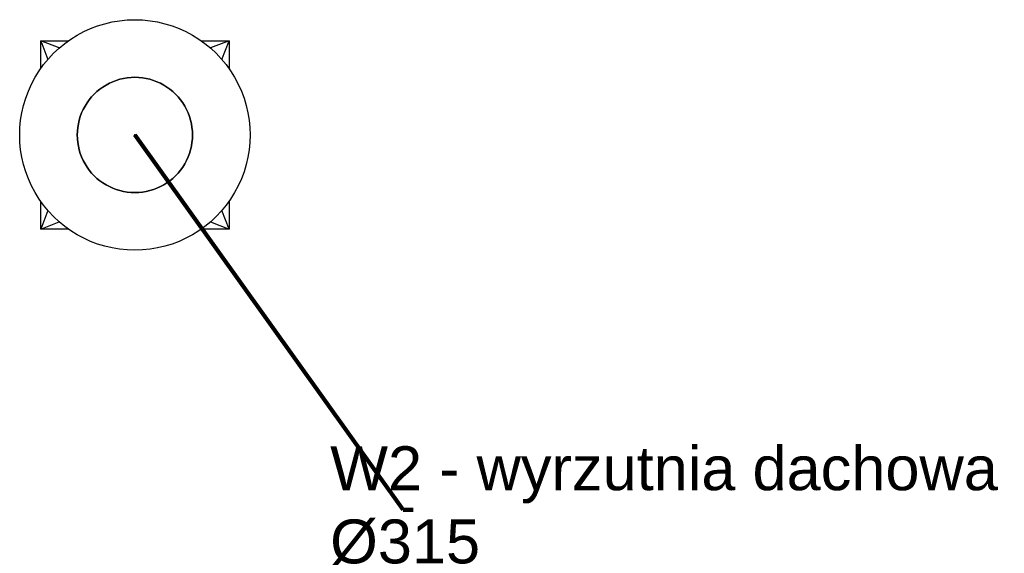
# Model space of a CAD drawing. Header units: millimetres. Extents: x 295542 to 440356, y 17772 to 133669.
# Tile 66 of 73: x 313060 to 315753, y 95345 to 96803. Entities that reach past the tile are written whole.
import ezdxf

# ---------------------------------------------------------------- set-up
doc = ezdxf.new("R2010")
doc.units = ezdxf.units.MM
doc.linetypes.add('Ciągłe', pattern=[0])
doc.layers.add('0_opis_wentylacja', color=110, linetype='Ciągłe')
doc.layers.add('FLUID-W2', color=7, linetype='Continuous')
doc.styles.get("Standard").update_dxf_attribs({"font": 'arial.ttf'})
doc.dimstyles.new('CADKON cm', dxfattribs={"dimscale": 10, "dimtxt": 2.5, "dimasz": 2.5, "dimexe": 1.8, "dimexo": 5, "dimgap": 0.6, "dimtad": 1, "dimrnd": 0.1, "dimtxsty": 'Standard', "dimblk1": 'OBLIQUE', "dimblk2": 'OBLIQUE', "dimsah": 1, "dimcen": 2.5, "dimadec": 1, "dimazin": 2, "dimtfac": 1, "dimtix": 1, "dimtmove": 2, "dimatfit": 3, "dimldrblk": 'OPEN30', "dimfxl": 5, "dimfxlon": 1, "dimtfill": 1, "dimtolj": 1, "dimarcsym": 0})

# ---------------------------------------------------------------- blocks, each defined once
blk = doc.blocks.new('_OBLIQUE')
at = {"color": 0, "linetype": 'ByBlock'}
blk.add_line((-0.5, -0.5), (0.5, 0.5), dxfattribs=at)
blk = doc.blocks.new('*U226')
at = {"color": 1, "linetype": 'Continuous', "lineweight": -3}
for p, q in [((0, 257.5, 257.5), (0, 206.6, 237.7)), ((0, 237.7, 206.6), (0, 257.5, 257.5)), ((0, 257.5, -257.5), (0, 237.7, -206.6)), ((0, 206.6, -237.7), (0, 257.5, -257.5)), ((0, -257.5, -257.5), (0, -206.6, -237.7)), ((0, -206.6, 237.7), (0, -257.5, 257.5)), ((0, -237.7, -206.6), (0, -257.5, -257.5)), ((0, -257.5, 257.5), (0, -237.7, 206.6))]:
    blk.add_line(p, q, dxfattribs=at)
at = {"color": 0, "linetype": 'ByBlock', "lineweight": -2}
for p, q in [((0, 257.5, 257.5), (0, 257.5, 181.4)), ((0, 257.5, -181.4), (0, 257.5, -257.5)), ((0, 257.5, -257.5), (0, 181.4, -257.5)), ((0, 181.4, 257.5), (0, 257.5, 257.5)), ((0, -181.4, -257.5), (0, -257.5, -257.5)), ((0, -257.5, 257.5), (0, -181.4, 257.5)), ((0, -257.5, -257.5), (0, -257.5, -181.4)), ((0, -257.5, 181.4), (0, -257.5, 257.5))]:
    blk.add_line(p, q, dxfattribs=at)
at = {"color": 10, "linetype": 'Continuous', "lineweight": -3, "extrusion": (1, 8.83124e-32, 9.95799e-17)}
for major_axis in [(0, 0, -157.5), (0, 0, 157.5)]:
    blk.add_ellipse((0, 0), major_axis=major_axis, ratio=1, start_param=0, end_param=3.141593, dxfattribs=at)
at = {"color": 10, "linetype": 'Continuous', "lineweight": -3, "extrusion": (-1, -8.83124e-32, -9.95799e-17)}
for major_axis in [(0, 0, 157.5), (0, 0, -157.5)]:
    blk.add_ellipse((0, 0), major_axis=major_axis, ratio=1, start_param=0, end_param=3.141593, dxfattribs=at)
blk = doc.blocks.new('*U224')
at = {"color": 0, "linetype": 'ByBlock', "lineweight": -2, "extrusion": (-1, -8.83124e-32, -9.95799e-17)}
for major_axis in [(0, 0, 315), (0, 0, -315)]:
    blk.add_ellipse((0, 0), major_axis=major_axis, ratio=1, start_param=0, end_param=3.141593, dxfattribs=at)
at = {"color": 10, "linetype": 'Continuous', "lineweight": -3, "extrusion": (-1, -7.74494e-32, -6.12323e-17)}
for major_axis in [(0, 0, 157.5), (0, 0, -157.5)]:
    blk.add_ellipse((0, 0), major_axis=major_axis, ratio=1, start_param=0, end_param=3.141593, dxfattribs=at)
at = {"color": 0, "linetype": 'ByBlock', "lineweight": -2, "extrusion": (1, 7.37694e-32, 6.12323e-17)}
blk.add_ellipse((0, 0), major_axis=(0, -0.000005), ratio=1, dxfattribs=at)

msp = doc.modelspace()

# ---------------------------------------------------------------- block references
at = {"layer": 'FLUID-W2', "color": 10, "linetype": 'Continuous', "extrusion": (2.83277e-16, -1, 9.95799e-17), "rotation": 90.00000000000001}
for name, p in [('*U224', (313375.348, 0, -96488.4)), ('*U226', (313375.348, -635, -96488.4))]:
    msp.add_blockref(name, p, dxfattribs=at)

# ---------------------------------------------------------------- texts
at = {"layer": '0_opis_wentylacja', "insert": (313909.378, 95312.787), "char_height": 120, "width": 1871.89986, "attachment_point": 7}
msp.add_mtext('W2 - wyrzutnia dachowa\\P%%c315', dxfattribs=at)

# ---------------------------------------------------------------- leaders
at = {"layer": '0_opis_wentylacja', "annotation_type": 0, "has_hookline": 1, "hookline_direction": 0}
msp.add_leader([(313375.348, 96488.4), (314109.222, 95464.015), (314129.222, 95464.015)], dimstyle='CADKON cm', override={"dimasz": 2, "dimclrd": 0, "dimldrblk": 'DotSmall', "dimlwd": 65534}, dxfattribs=at)

doc.saveas('drawing.dxf')
